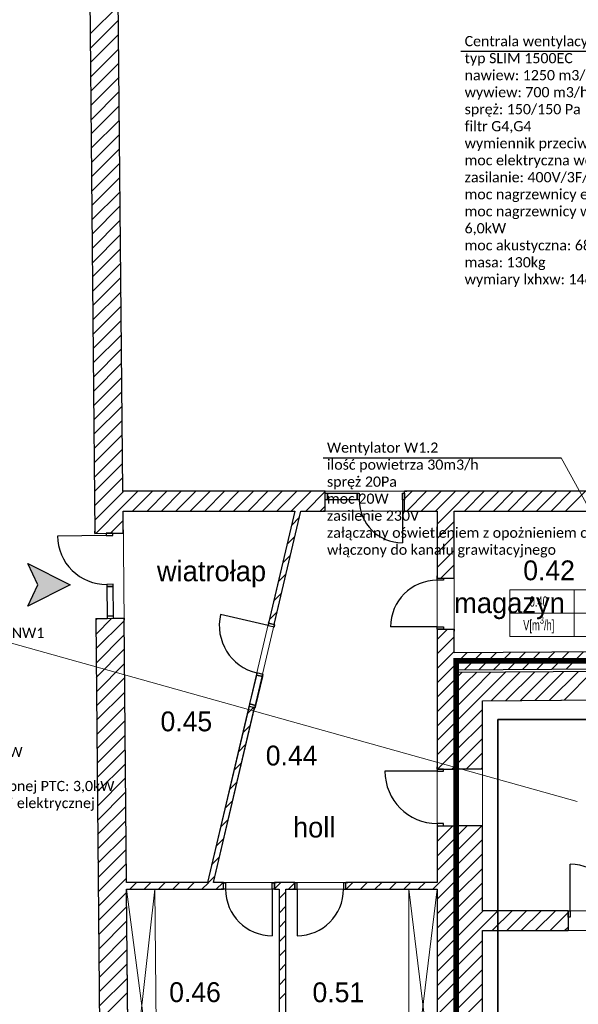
# Model space of a CAD drawing. Header units: millimetres. Extents: x -40063 to 512011, y 350190 to 687060.
# Tile 71 of 256: x 137539 to 147394, y 462907 to 480275. Entities that reach past the tile are written whole.
import ezdxf

# ---------------------------------------------------------------- set-up
doc = ezdxf.new("R2010")
doc.units = ezdxf.units.MM
doc.linetypes.add('DASHDOT', pattern=[1, 0.5, -0.25, 0, -0.25])
doc.linetypes.add('Krawędzie ukryte', pattern=[391.222223, 282.222223, -109])
for name, color, linetype in [('2D - Ogólne', 8, 'Continuous'), ('Elementy Modelu - Strefy', 8, 'Continuous'), ('IS_WM_OPIS', 7, 'Continuous'), ('J_opis pomieszczeń', 8, 'Continuous'), ('Konstrukcja - Ściany zew', 8, 'Continuous'), ('X_ref', 8, 'Continuous')]:
    doc.layers.add(name, color=color, linetype=linetype)
for name, color, linetype, lineweight in [('_IS_WM_OPIS', 7, 'Continuous', 9), ('AP_nawiew N1', 5, 'Continuous', 35), ('FLUID-BILANSE', 150, 'Continuous', 18), ('J_zakres opracowania', 226, 'DASHDOT', 30)]:
    doc.layers.add(name, color=color, linetype=linetype, lineweight=lineweight)
doc.styles.add('ARIAL NARROW', font='ARIALN.TTF', dxfattribs={"width": 0.8})
doc.styles.add('GENERATED_STYLE_2', font='txt')
doc.styles.get("Standard").update_dxf_attribs({"font": 'arial.ttf'})

# ---------------------------------------------------------------- blocks, each defined once
blk = doc.blocks.new('fdgdfg')
at = {"layer": '2D - Ogólne', "linetype": 'Krawędzie ukryte', "lineweight": 13}
for p, q in [((-198780, 458620), (-198780, 457620)), ((-197980, 458620), (-197980, 457620))]:
    blk.add_line(p, q, dxfattribs=at)
at = {"layer": 'Elementy Modelu - Strefy', "linetype": 'Continuous', "lineweight": 0}
for p, q in [((-204562, 489234), (-204324, 463520)), ((-204324, 463520), (-190646, 463520)), ((-201287, 463170), (-204320, 463170)), ((-204320, 463170), (-204260, 456620)), ((-202829, 456620), (-201287, 463170)), ((-201184, 463170), (-202727, 456620)), ((-200753, 463170), (-201184, 463170)), ((-198780, 463170), (-200753, 463170)), ((-198780, 456620), (-198780, 463170)), ((-195880, 463170), (-198480, 463170)), ((-198480, 463170), (-198480, 460673)), ((-198480, 460673), (-195880, 460689)), ((-195110, 459844), (-197980, 459826)), ((-197980, 459826), (-197980, 456120)), ((-204260, 456620), (-202829, 456620)), ((-202727, 456620), (-198780, 456620)), ((-204259, 456500), (-201567, 456500)), ((-204221, 452410), (-204259, 456500)), ((-201567, 456500), (-201567, 452410)), ((-201447, 456500), (-201447, 452410)), ((-198780, 456500), (-201447, 456500)), ((-198780, 452410), (-198780, 456500)), ((-197980, 456120), (-184960, 456120)), ((-197980, 455770), (-197980, 447700)), ((-192570, 455770), (-197980, 455770))]:
    blk.add_line(p, q, dxfattribs=at)
at = {"layer": 'Konstrukcja - Ściany zew', "linetype": 'Continuous'}
for p, q in [((-205066, 489731), (-204817, 462777)), ((-204324, 463520), (-204562, 489234)), ((-204898, 471588), (-204403, 472083)), ((-204896, 471335), (-204401, 471831)), ((-204894, 471083), (-204398, 471579)), ((-204891, 470831), (-204396, 471326)), ((-204889, 470579), (-204394, 471074)), ((-204887, 470326), (-204391, 470822)), ((-204884, 470074), (-204389, 470570)), ((-204882, 469822), (-204387, 470317)), ((-204880, 469570), (-204384, 470065)), ((-204877, 469318), (-204382, 469813)), ((-204875, 469065), (-204380, 469561)), ((-204873, 468813), (-204377, 469309)), ((-204870, 468561), (-204375, 469056)), ((-204868, 468309), (-204373, 468804)), ((-204866, 468056), (-204370, 468552)), ((-204863, 467804), (-204368, 468300)), ((-204861, 467552), (-204366, 468047)), ((-204859, 467300), (-204363, 467795)), ((-204856, 467048), (-204361, 467543)), ((-204854, 466795), (-204359, 467291)), ((-204852, 466543), (-204356, 467039)), ((-204849, 466291), (-204354, 466786)), ((-204847, 466039), (-204352, 466534)), ((-204845, 465786), (-204349, 466282)), ((-204842, 465534), (-204347, 466030)), ((-204840, 465282), (-204345, 465777)), ((-204838, 465030), (-204342, 465525)), ((-204835, 464778), (-204340, 465273)), ((-204833, 464525), (-204338, 465021)), ((-204831, 464273), (-204335, 464769)), ((-204828, 464021), (-204333, 464516)), ((-204826, 463769), (-204331, 464264)), ((-204824, 463516), (-204328, 464012)), ((-204821, 463264), (-204326, 463760)), ((-204819, 463012), (-204324, 463507)), ((-204324, 463507), (-204311, 463520)), ((-200753, 463520), (-204324, 463520)), ((-204321, 463255), (-204057, 463520)), ((-204152, 463170), (-203802, 463520)), ((-203897, 463170), (-203547, 463520)), ((-203643, 463170), (-203293, 463520)), ((-203388, 463170), (-203038, 463520)), ((-203134, 463170), (-202784, 463520)), ((-202879, 463170), (-202529, 463520)), ((-202625, 463170), (-202275, 463520)), ((-202370, 463170), (-202020, 463520)), ((-202115, 463170), (-201765, 463520)), ((-201861, 463170), (-201511, 463520)), ((-201606, 463170), (-201256, 463520)), ((-201352, 463170), (-201002, 463520)), ((-201097, 463170), (-200753, 463514)), ((-200753, 463520), (-200790, 463520)), ((-200753, 463520), (-200790, 463520)), ((-200753, 463485), (-200753, 463520)), ((-200753, 463485), (-200753, 463520)), ((-200753, 463370), (-200753, 463485)), ((-200753, 463485), (-200713, 463485)), ((-200753, 463370), (-200753, 463485)), ((-200753, 463370), (-200753, 463485)), ((-200713, 463485), (-200193, 463485)), ((-200713, 463370), (-200713, 463485)), ((-200713, 463485), (-200713, 463370)), ((-200193, 463485), (-200193, 463370)), ((-200193, 463485), (-200153, 463485)), ((-200193, 463370), (-200193, 463485)), ((-200153, 463485), (-200153, 463370)), ((-199393, 463370), (-199393, 463485)), ((-199393, 463485), (-199353, 463485)), ((-199353, 463386), (-199220, 463520)), ((-199353, 463520), (-199316, 463520)), ((-199353, 463485), (-199353, 463520)), ((-195400, 463520), (-199353, 463520)), ((-199353, 463485), (-199353, 463520)), ((-199353, 463520), (-199316, 463520)), ((-199353, 463370), (-199353, 463485)), ((-199353, 463485), (-199353, 463370)), ((-199353, 463370), (-199353, 463485)), ((-199315, 463170), (-198965, 463520)), ((-199061, 463170), (-198711, 463520)), ((-198806, 463170), (-198456, 463520)), ((-198552, 463170), (-198202, 463520)), ((-198297, 463170), (-197947, 463520)), ((-198043, 463170), (-197693, 463520)), ((-197788, 463170), (-197438, 463520)), ((-197533, 463170), (-197183, 463520)), ((-197279, 463170), (-196929, 463520)), ((-197024, 463170), (-196674, 463520)), ((-196770, 463170), (-196420, 463520)), ((-196515, 463170), (-196165, 463520)), ((-204800, 462777), (-204321, 463255)), ((-200843, 463170), (-200753, 463259)), ((-200753, 463170), (-200753, 463370)), ((-200753, 463170), (-200753, 463370)), ((-200713, 463370), (-200753, 463370)), ((-200753, 463170), (-200753, 463370)), ((-200193, 463370), (-200713, 463370)), ((-200153, 463370), (-200193, 463370)), ((-199353, 463370), (-199393, 463370)), ((-199393, 463370), (-199393, 462610)), ((-199353, 463170), (-199353, 463370)), ((-199353, 463170), (-199353, 463370)), ((-199353, 463170), (-199353, 463370)), ((-204317, 462781), (-204320, 463170)), ((-204320, 463170), (-201287, 463170)), ((-201287, 463170), (-201753, 461191)), ((-201656, 461168), (-201184, 463170)), ((-201345, 462922), (-201211, 463056)), ((-201184, 463170), (-200753, 463170)), ((-200753, 463170), (-200790, 463170)), ((-200753, 463170), (-200790, 463170)), ((-199353, 463170), (-199316, 463170)), ((-199353, 463170), (-198780, 463170)), ((-199353, 463170), (-199316, 463170)), ((-198780, 462941), (-198552, 463170)), ((-198780, 463170), (-198780, 461990)), ((-198480, 461990), (-198480, 463170)), ((-198480, 463170), (-195880, 463170)), ((-204543, 462779), (-204319, 463003)), ((-198780, 462687), (-198480, 462987)), ((-204616, 462738), (-205476, 462730)), ((-204817, 462777), (-204817, 462814)), ((-204817, 462777), (-204817, 462814)), ((-204817, 462777), (-204617, 462778)), ((-204817, 462777), (-204617, 462778)), ((-204817, 462777), (-204617, 462778)), ((-204617, 462778), (-204502, 462779)), ((-204502, 462779), (-204617, 462778)), ((-204617, 462778), (-204502, 462779)), ((-204617, 462778), (-204616, 462738)), ((-204616, 462738), (-204501, 462739)), ((-204502, 462779), (-204317, 462781)), ((-204502, 462779), (-204317, 462781)), ((-204501, 462739), (-204502, 462779)), ((-204317, 462781), (-204317, 462818)), ((-204317, 462781), (-204317, 462818)), ((-201424, 462589), (-201289, 462723)), ((-198780, 462432), (-198480, 462732)), ((-201502, 462256), (-201368, 462390)), ((-198780, 462178), (-198480, 462478)), ((-206000, 462244), (-205251, 461869)), ((-205824, 461869), (-206000, 462244)), ((-198713, 461990), (-198480, 462223)), ((-201581, 461923), (-201446, 462057)), ((-198780, 461990), (-198780, 462027)), ((-198780, 461990), (-198780, 462027)), ((-198780, 461990), (-198665, 461990)), ((-198780, 461950), (-198780, 461990)), ((-198780, 461990), (-198665, 461990)), ((-198780, 461990), (-198665, 461990)), ((-198665, 461990), (-198480, 461990)), ((-198665, 461990), (-198665, 461950)), ((-198665, 461990), (-198480, 461990)), ((-198480, 461990), (-198480, 462027)), ((-198480, 461990), (-198480, 462027)), ((-205251, 461869), (-206000, 461494)), ((-206000, 461494), (-205824, 461869)), ((-204494, 461880), (-204609, 461878)), ((-204609, 461878), (-204608, 461838)), ((-204493, 461840), (-204608, 461838)), ((-204608, 461838), (-204493, 461840)), ((-204608, 461838), (-204603, 461318)), ((-204493, 461840), (-204494, 461880)), ((-204488, 461320), (-204493, 461840)), ((-198665, 461950), (-198780, 461950)), ((-201659, 461590), (-201525, 461724)), ((-204603, 461318), (-204488, 461320)), ((-204488, 461320), (-204603, 461318)), ((-204603, 461318), (-204603, 461278)), ((-204488, 461280), (-204488, 461320)), ((-201762, 461152), (-202599, 461349)), ((-201737, 461257), (-201603, 461391)), ((-204803, 461277), (-204603, 461278)), ((-204803, 461277), (-204603, 461278)), ((-204803, 461277), (-204603, 461278)), ((-204803, 461246), (-204772, 461277)), ((-204803, 461277), (-204803, 461240)), ((-204803, 461277), (-204673, 447200)), ((-204803, 461277), (-204803, 461240)), ((-204800, 460994), (-204515, 461279)), ((-204798, 460742), (-204303, 461237)), ((-204603, 461278), (-204488, 461280)), ((-204603, 461278), (-204488, 461280)), ((-204603, 461278), (-204488, 461280)), ((-204488, 461280), (-204303, 461281)), ((-204488, 461280), (-204303, 461281)), ((-204303, 461281), (-204303, 461244)), ((-204260, 456620), (-204303, 461281)), ((-204303, 461281), (-204303, 461244)), ((-201753, 461191), (-201762, 461152)), ((-201762, 461152), (-201650, 461126)), ((-201753, 461191), (-201744, 461227)), ((-201753, 461191), (-201744, 461227)), ((-201753, 461191), (-201656, 461168)), ((-201641, 461165), (-201753, 461191)), ((-201753, 461191), (-201656, 461168)), ((-201656, 461168), (-201647, 461204)), ((-201656, 461168), (-201647, 461204)), ((-201650, 461126), (-201641, 461165)), ((-198780, 461130), (-199600, 461130)), ((-198780, 461090), (-198780, 461130)), ((-198780, 461130), (-198665, 461130)), ((-198665, 461130), (-198665, 461090)), ((-204796, 460490), (-204300, 460985)), ((-198780, 460905), (-198595, 461090)), ((-198780, 461090), (-198780, 461053)), ((-198780, 461090), (-198665, 461090)), ((-198780, 461090), (-198780, 458620)), ((-198665, 461090), (-198780, 461090)), ((-198780, 461090), (-198665, 461090)), ((-198780, 461090), (-198780, 461053)), ((-198780, 460650), (-198480, 460950)), ((-198665, 461090), (-198480, 461090)), ((-198665, 461090), (-198480, 461090)), ((-198480, 461090), (-198480, 461053)), ((-198480, 460673), (-198480, 461090)), ((-198480, 461090), (-198480, 461053)), ((-204793, 460237), (-204298, 460733)), ((-198780, 460396), (-198480, 460696)), ((-195880, 460689), (-198480, 460673)), ((-198480, 460441), (-198247, 460675)), ((-198293, 460374), (-197991, 460676)), ((-198036, 460376), (-197735, 460678)), ((-197780, 460377), (-197478, 460679)), ((-197524, 460379), (-197222, 460681)), ((-197268, 460381), (-196966, 460683)), ((-197012, 460382), (-196710, 460684)), ((-196756, 460384), (-196454, 460686)), ((-196499, 460386), (-196197, 460687)), ((-204791, 459985), (-204296, 460481)), ((-198780, 460141), (-198480, 460441)), ((-198480, 460373), (-190620, 460423)), ((-201968, 460276), (-202088, 459770)), ((-201976, 459744), (-201856, 460250)), ((-201959, 460315), (-201968, 460276)), ((-201856, 460250), (-201968, 460276)), ((-201968, 460276), (-201856, 460250)), ((-201847, 460289), (-201959, 460315)), ((-201856, 460250), (-201847, 460289)), ((-198480, 458620), (-198480, 460373)), ((-190573, 460373), (-198420, 460323)), ((-198420, 460323), (-198420, 458620)), ((-198420, 460247), (-198384, 460283)), ((-198384, 460283), (-198343, 460324)), ((-198265, 460148), (-198087, 460326)), ((-198145, 460013), (-197831, 460327)), ((-198026, 459877), (-197574, 460329)), ((-197821, 459827), (-197318, 460330)), ((-197565, 459829), (-197062, 460332)), ((-197309, 459830), (-196806, 460334)), ((-197053, 459832), (-196550, 460335)), ((-196797, 459834), (-196294, 460337)), ((-196541, 459835), (-196037, 460338)), ((-204789, 459733), (-204293, 460228)), ((-198780, 459887), (-198480, 460187)), ((-198420, 459992), (-198265, 460148)), ((-204786, 459481), (-204291, 459976)), ((-198780, 459632), (-198480, 459932)), ((-198420, 459737), (-198145, 460013)), ((-204784, 459229), (-204289, 459724)), ((-202097, 459731), (-202829, 456620)), ((-202097, 459731), (-202105, 459695)), ((-202097, 459731), (-202105, 459695)), ((-202088, 459770), (-202097, 459731)), ((-202097, 459731), (-201999, 459708)), ((-202097, 459731), (-201985, 459705)), ((-202097, 459731), (-201999, 459708)), ((-202088, 459770), (-201976, 459744)), ((-201976, 459744), (-202088, 459770)), ((-201985, 459705), (-201976, 459744)), ((-198420, 459483), (-198026, 459877)), ((-197980, 459826), (-195110, 459844)), ((-197980, 458620), (-197980, 459826)), ((-202727, 456620), (-201999, 459708)), ((-202129, 459592), (-202011, 459711)), ((-201999, 459708), (-202008, 459672)), ((-201999, 459708), (-202008, 459672)), ((-198780, 459377), (-198480, 459677)), ((-198420, 459228), (-197980, 459668)), ((-204782, 458976), (-204286, 459472)), ((-202208, 459259), (-202073, 459394)), ((-198780, 459123), (-198480, 459423)), ((-198420, 458974), (-197980, 459414)), ((-204779, 458724), (-204284, 459220)), ((-202286, 458926), (-202152, 459061)), ((-198780, 458868), (-198480, 459168)), ((-198420, 458719), (-197980, 459159)), ((-204777, 458472), (-204282, 458967)), ((-198774, 458620), (-198480, 458914)), ((-198265, 458620), (-197980, 458905)), ((-204775, 458220), (-204279, 458715)), ((-202365, 458593), (-202230, 458728)), ((-198780, 458580), (-199700, 458580)), ((-198780, 458620), (-198780, 458657)), ((-198780, 458620), (-198780, 458657)), ((-198780, 458620), (-198480, 458620)), ((-198780, 458620), (-198780, 458580)), ((-198665, 458620), (-198780, 458620)), ((-198780, 458620), (-198665, 458620)), ((-198780, 458580), (-198665, 458580)), ((-198665, 458580), (-198665, 458620)), ((-198665, 458620), (-198480, 458620)), ((-198520, 458620), (-198480, 458659)), ((-198480, 458620), (-198480, 458657)), ((-198480, 458620), (-198480, 458657)), ((-197980, 458620), (-198420, 458620)), ((-198011, 458620), (-197980, 458650)), ((-204772, 457967), (-204277, 458463)), ((-202443, 458260), (-202309, 458395)), ((-204770, 457715), (-204275, 458211)), ((-202522, 457927), (-202387, 458062)), ((-204768, 457463), (-204272, 457958)), ((-204765, 457211), (-204270, 457706)), ((-202600, 457594), (-202466, 457729)), ((-198665, 457660), (-198780, 457660)), ((-198780, 457660), (-198780, 457620)), ((-198665, 457620), (-198665, 457660)), ((-198780, 457596), (-198756, 457620)), ((-198780, 457341), (-198501, 457620)), ((-198780, 457620), (-198780, 457583)), ((-198780, 457620), (-198780, 456620)), ((-198780, 457620), (-198480, 457620)), ((-198780, 457620), (-198665, 457620)), ((-198780, 457620), (-198665, 457620)), ((-198780, 457620), (-198780, 457583)), ((-198665, 457620), (-198480, 457620)), ((-198480, 457620), (-198480, 457583)), ((-198480, 447200), (-198480, 457620)), ((-198480, 457620), (-198480, 457583)), ((-198420, 457446), (-198247, 457620)), ((-198420, 457192), (-197992, 457620)), ((-198420, 457620), (-198420, 447200)), ((-197980, 457620), (-198420, 457620)), ((-197980, 456120), (-197980, 457620)), ((-204763, 456959), (-204268, 457454)), ((-202678, 457261), (-202544, 457396)), ((-198780, 457086), (-198480, 457386)), ((-198420, 456937), (-197980, 457377)), ((-204761, 456706), (-204265, 457202)), ((-198780, 456832), (-198480, 457132)), ((-198420, 456683), (-197980, 457123)), ((-204758, 456454), (-204263, 456950)), ((-202757, 456928), (-202622, 457063)), ((-198780, 456577), (-198480, 456877)), ((-198420, 456428), (-197980, 456868)), ((-196430, 456120), (-196430, 456940)), ((-204756, 456202), (-204261, 456697)), ((-202829, 456620), (-204260, 456620)), ((-204203, 456500), (-204084, 456619)), ((-203949, 456500), (-203830, 456619)), ((-203694, 456500), (-203576, 456618)), ((-203440, 456500), (-203323, 456617)), ((-203185, 456500), (-203069, 456616)), ((-202931, 456500), (-202815, 456616)), ((-202811, 456620), (-202701, 456730)), ((-202550, 456620), (-202727, 456620)), ((-202676, 456500), (-202561, 456615)), ((-202550, 456620), (-202587, 456620)), ((-202550, 456620), (-202587, 456620)), ((-202550, 456615), (-202550, 456620)), ((-202550, 456615), (-202550, 456620)), ((-202550, 456500), (-202550, 456615)), ((-202550, 456615), (-202510, 456615)), ((-202550, 456500), (-202550, 456615)), ((-202550, 456500), (-202550, 456615)), ((-202510, 456615), (-202510, 456500)), ((-201690, 456500), (-201690, 456615)), ((-201690, 456615), (-201650, 456615)), ((-201650, 456620), (-201613, 456620)), ((-201650, 456615), (-201650, 456620)), ((-201290, 456620), (-201650, 456620)), ((-201650, 456615), (-201650, 456620)), ((-201650, 456620), (-201613, 456620)), ((-201650, 456507), (-201539, 456618)), ((-201650, 456500), (-201650, 456615)), ((-201650, 456615), (-201650, 456500)), ((-201650, 456500), (-201650, 456615)), ((-201403, 456500), (-201290, 456613)), ((-201290, 456620), (-201327, 456620)), ((-201290, 456620), (-201327, 456620)), ((-201290, 456615), (-201290, 456620)), ((-201290, 456615), (-201290, 456620)), ((-201290, 456500), (-201290, 456615)), ((-201250, 456615), (-201290, 456615)), ((-201290, 456615), (-201290, 456500)), ((-201290, 456500), (-201290, 456615)), ((-201250, 456500), (-201250, 456615)), ((-200390, 456615), (-200430, 456615)), ((-200430, 456615), (-200430, 456500)), ((-200390, 456620), (-200353, 456620)), ((-200390, 456615), (-200390, 456620)), ((-198780, 456620), (-200390, 456620)), ((-200390, 456615), (-200390, 456620)), ((-200390, 456620), (-200353, 456620)), ((-200390, 456500), (-200390, 456615)), ((-200390, 456500), (-200390, 456615)), ((-200390, 456500), (-200390, 456615)), ((-200385, 456500), (-200265, 456620)), ((-200131, 456500), (-200011, 456620)), ((-199876, 456500), (-199756, 456620)), ((-199621, 456500), (-199501, 456620)), ((-199367, 456500), (-199247, 456620)), ((-199112, 456500), (-198992, 456620)), ((-198780, 456323), (-198480, 456623)), ((-198420, 456174), (-197980, 456614)), ((-204754, 455950), (-204258, 456445)), ((-204221, 452410), (-204259, 456500)), ((-204259, 456500), (-202550, 456500)), ((-202550, 456500), (-202587, 456500)), ((-202550, 456500), (-202587, 456500)), ((-202510, 456500), (-202550, 456500)), ((-201650, 456500), (-201690, 456500)), ((-201690, 456500), (-201690, 455680)), ((-201650, 456500), (-201613, 456500)), ((-201650, 456500), (-201567, 456500)), ((-201650, 456500), (-201613, 456500)), ((-201567, 456500), (-201567, 452410)), ((-201567, 456336), (-201447, 456456)), ((-201447, 452410), (-201447, 456500)), ((-201447, 456500), (-201290, 456500)), ((-201290, 456500), (-201327, 456500)), ((-201290, 456500), (-201327, 456500)), ((-201290, 456500), (-201250, 456500)), ((-201250, 456500), (-201250, 455680)), ((-200430, 456500), (-200390, 456500)), ((-200390, 456500), (-200353, 456500)), ((-200390, 456500), (-198780, 456500)), ((-200390, 456500), (-200353, 456500)), ((-198858, 456500), (-198780, 456577)), ((-198780, 456500), (-198780, 452410)), ((-198780, 456068), (-198480, 456368)), ((-198420, 455919), (-197980, 456359)), ((-204751, 455697), (-204256, 456193)), ((-201567, 456081), (-201447, 456201)), ((-198780, 455814), (-198480, 456114)), ((-198420, 455665), (-197980, 456105)), ((-197980, 456105), (-197965, 456120)), ((-197980, 455850), (-197710, 456120)), ((-196470, 456120), (-197980, 456120)), ((-197806, 455770), (-197456, 456120)), ((-197551, 455770), (-197201, 456120)), ((-197297, 455770), (-196947, 456120)), ((-197042, 455770), (-196692, 456120)), ((-196788, 455770), (-196470, 456087)), ((-196470, 456120), (-196507, 456120)), ((-196470, 456120), (-196507, 456120)), ((-196470, 456120), (-196470, 456005)), ((-196470, 456120), (-196430, 456120)), ((-196470, 456005), (-196470, 456120)), ((-196470, 456120), (-196470, 456005)), ((-196430, 456120), (-196430, 456005)), ((-204749, 455445), (-204254, 455941)), ((-201567, 455827), (-201447, 455947)), ((-196470, 456005), (-196470, 455770)), ((-196430, 456005), (-196470, 456005)), ((-196470, 456005), (-196470, 455770)), ((-198780, 455559), (-198480, 455859)), ((-198420, 455410), (-197980, 455850)), ((-197980, 455770), (-196470, 455770)), ((-197980, 447700), (-197980, 455770)), ((-196533, 455770), (-196470, 455833)), ((-196470, 455770), (-196507, 455770)), ((-196470, 455770), (-196507, 455770)), ((-204747, 455193), (-204251, 455688)), ((-201567, 455572), (-201447, 455692)), ((-198780, 455305), (-198480, 455605)), ((-198420, 455155), (-197980, 455595)), ((-204744, 454941), (-204249, 455436)), ((-201567, 455318), (-201447, 455438)), ((-198780, 455050), (-198480, 455350)), ((-198420, 454901), (-197980, 455341)), ((-204742, 454689), (-204247, 455184)), ((-201567, 455063), (-201447, 455183)), ((-198780, 454795), (-198480, 455095)), ((-198420, 454646), (-197980, 455086)), ((-204740, 454436), (-204244, 454932)), ((-201567, 454809), (-201447, 454929)), ((-198780, 454541), (-198480, 454841)), ((-198420, 454392), (-197980, 454832)), ((-204737, 454184), (-204242, 454680)), ((-201567, 454554), (-201447, 454674)), ((-198780, 454286), (-198480, 454586)), ((-198420, 454137), (-197980, 454577))]:
    blk.add_line(p, q, dxfattribs=at)
at = {"layer": 'Konstrukcja - Ściany zew', "linetype": 'Continuous', "lineweight": 13}
for p, q in [((-203721, 452415), (-204259, 456500)), ((-203759, 456504), (-204221, 452410)), ((-203721, 452415), (-203759, 456504)), ((-199280, 452410), (-199280, 456500)), ((-199280, 456500), (-198780, 452410)), ((-199280, 452410), (-198780, 456500))]:
    blk.add_line(p, q, dxfattribs=at)
at = {"layer": 'Konstrukcja - Ściany zew', "linetype": 'Continuous'}
for centre, radius, start, end in [((-199393, 463370), 760, 180, 270), ((-204616, 462738), 860, 180.5301, 270.5301), ((-198780, 461130), 820, 90, 180), ((-201762, 461152), 860, 166.748, 256.748), ((-198780, 458580), 920, 180, 270), ((-196430, 456120), 820, 0, 90), ((-201690, 456500), 820, 180, 270), ((-201250, 456500), 820, 270, 0)]:
    blk.add_arc(centre, radius, start, end, dxfattribs=at)
at = {"layer": 'Konstrukcja - Ściany zew', "linetype": 'Continuous', "lineweight": 13, "extrusion": (0, 0, -1)}
for points in [[(205251, 461869), (206000, 462244), (205824, 461869)], [(205251, 461869), (205824, 461869), (206000, 461494)]]:
    blk.add_solid(points, dxfattribs=at)
at = {"layer": 'Elementy Modelu - Strefy', "lineweight": 13, "style": 'GENERATED_STYLE_2'}
for s, p in [('0.42', (-197260, 461950)), ('0.45', (-203659, 459286)), ('0.44', (-201802, 458683)), ('0.46', (-203506, 454510)), ('0.51', (-200978, 454507))]:
    blk.add_text(s, height=350, dxfattribs=at).set_placement(p)
at = {"layer": 'J_opis pomieszczeń', "linetype": 'Continuous', "style": 'GENERATED_STYLE_2'}
for s, p in [('wiatrołap', (-203723, 461933)), ('magazyn', (-198480, 461371)), ('holl', (-201323, 457413))]:
    blk.add_text(s, height=360, dxfattribs=at).set_placement(p)

msp = doc.modelspace()

# ---------------------------------------------------------------- linework, layer by layer
at = {"layer": '_IS_WM_OPIS', "color": 7}
for points in [[(147093.32062, 472546.44254), (149602.53056, 467991.30118)], [(137395.78328, 469278.22917), (147374.1589, 466482.33372)]]:
    msp.add_lwpolyline(points, dxfattribs=at)
at = {"layer": 'AP_nawiew N1'}
for p, q in [((147776.21714, 467928.80781), (145976.72537, 467928.80781)), ((145976.72537, 467928.80781), (145976.72537, 460029.68462))]:
    msp.add_line(p, q, dxfattribs=at)
at = {"layer": 'FLUID-BILANSE'}
for points in [[(146182.79681, 469804.85053), (146182.79681, 470215.42333), (147321.33737, 470215.42333), (147321.33737, 469804.85053)], [(147321.33737, 469804.85053), (147321.33737, 470215.42333), (149262.09281, 470215.42333), (149262.09281, 469804.85053)], [(146182.79681, 469394.27773), (146182.79681, 469804.85053), (147321.33737, 469804.85053), (147321.33737, 469394.27773)], [(147321.33737, 469394.27773), (147321.33737, 469804.85053), (149262.09281, 469804.85053), (149262.09281, 469394.27773)]]:
    msp.add_lwpolyline(points, close=True, dxfattribs=at)
at = {"layer": 'IS_WM_OPIS', "color": 6}
for points in [[(145319.19444, 479716.91362), (149521.5355, 479716.91362)], [(142890.97957, 472546.44254), (147093.32062, 472546.44254)]]:
    msp.add_lwpolyline(points, dxfattribs=at)
at = {"layer": 'J_zakres opracowania', "ltscale": 1000, "const_width": 100}
msp.add_lwpolyline([(145238.97833, 455200), (179698.13773, 455200), (179698.13773, 465499.99363), (168198.34775, 465499.99363), (168198.34775, 475277.34862), (179787.48799, 475277.34862), (179787.48799, 507377.27761), (172267.92013, 507377.27761), (172267.92013, 513264.6274), (178887.83809, 513264.6274), (178887.83809, 519214.61675), (169238.45678, 519214.61675), (169238.45678, 523014.48912), (139342.26689, 523014.48912), (139342.26689, 512420.85011), (168578.26628, 512420.85011), (168578.26628, 488928.49204), (155218.96566, 488928.49204), (155218.96566, 468968.52781), (145238.97833, 468968.52781), (145238.97833, 455200)], dxfattribs=at)

# ---------------------------------------------------------------- block references
at = {"layer": 'X_ref'}
msp.add_blockref('fdgdfg', (343682.59615, 8436.71479), dxfattribs=at)

# ---------------------------------------------------------------- texts
at = {"layer": 'FLUID-BILANSE', "char_height": 180, "width": 1026.432, "attachment_point": 5, "style": 'ARIAL NARROW'}
for s, insert in [('0.40', (146696.01281, 470010.13693)), ('\\A1;V[m\\H0.7x;\\S3^ ;\\H1.4286x;/h]', (146696.01281, 469599.56413))]:
    msp.add_mtext(s, dxfattribs=dict(at, insert=insert))
at = {"layer": 'IS_WM_OPIS', "char_height": 179.9999966, "width": 5935.9201341, "attachment_point": 1, "rotation": 0.000000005}
for s, insert in [('\\fCalibri|b0|i0|c238;Centrala wentylacyjna podwieszana NW2\\Ptyp SLIM 1500EC\\Pnawiew: 1250 m3/h\\Pwywiew: 700 m3/h\\Pspręż: 150/150 Pa\\Pfiltr G4,G4\\Pwymiennik przeciwprądowy\\Pmoc elektryczna wentylatorów: 1000W\\Pzasilanie: 400V/3F/50Hz\\Pmoc nagrzewnicy elektrycznej  wstępnej PTC: 3,5kW \\Pmoc nagrzewnicy wtórnej kanałowej elektrycznej 6,0kW\\Pmoc akustyczna: 68 dB(A)\\Pmasa: 130kg \\Pwymiary lxhxw: 1460x465x1040mm\\P\\P', (145388.16884, 479987.00819)), ('\\fCalibri|b0|i0|c238;Wentylator W1.2\\Pilość powietrza 30m3/h\\Pspręż 20Pa\\Pmoc 20W\\Pzasilenie 230V\\Pzałączany oświetleniem z opożnieniem czasowym\\Pwłączony do kanału grawitacyjnego', (142959.95396, 472816.53711)), ('\\fCalibri|b0|i0|c238;Centrala wentylacyjna podwieszana NW1\\Ptyp SLIM 1100EC\\Pnawiew: 950 m3/h\\Pwywiew: 820 m3/h\\Pspręż: 150/150 Pa\\Pfiltr G4,G4\\Pwymiennik przeciwprądowy\\Pmoc elektryczna wentylatorów: 760W\\Pzasilanie: 400V/3F/50Hz\\Pmoc nagrzewnicy elektrycznej  wstępnej PTC: 3,0kW \\Pmoc nagrzewnicy wtórnej kanałowej elektrycznej 3,0kW\\Pmoc akustyczna: 68 dB(A)\\Pmasa: 105kg \\Pwymiary lxhxw: 1290x440x1040mm\\P\\P', (133262.41662, 469548.32374))]:
    msp.add_mtext(s, dxfattribs=dict(at, insert=insert))

doc.saveas('drawing.dxf')
